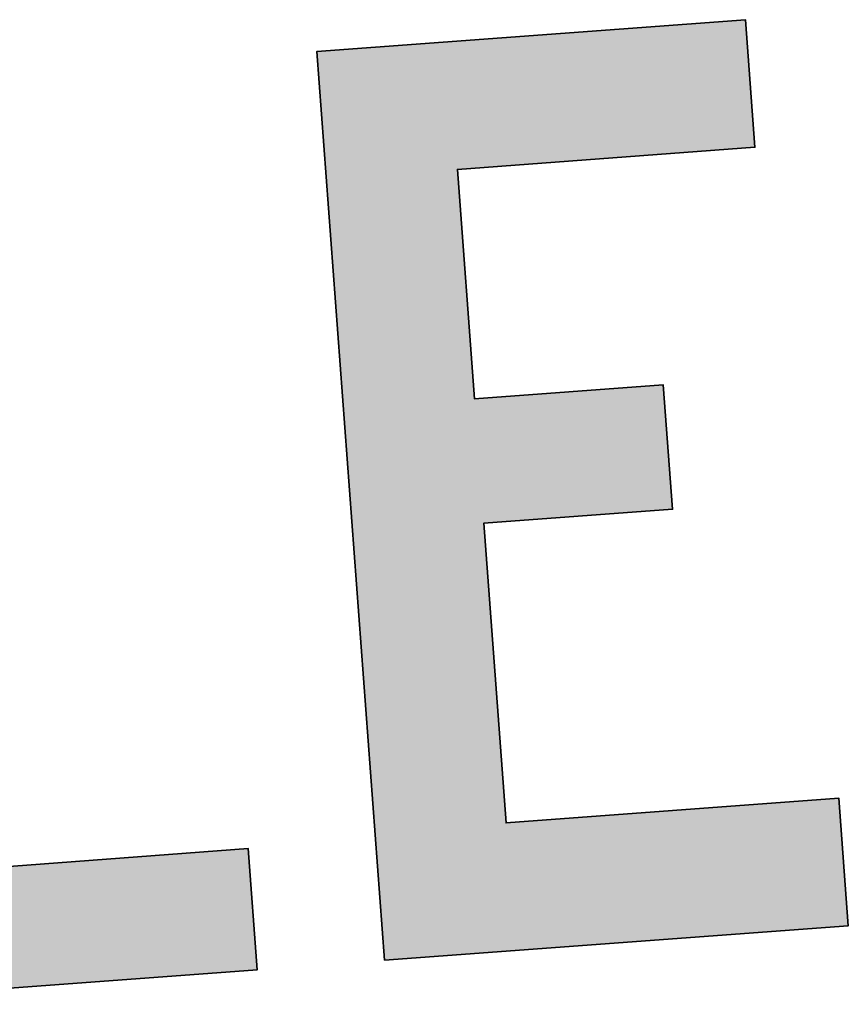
# Model space of a CAD drawing. Header units: millimetres. Extents: x 573132 to 957048, y 21042 to 318066.
# Tile 159 of 256: x 840129 to 840312, y 170426 to 170643. Entities that reach past the tile are written whole.
import ezdxf

# ---------------------------------------------------------------- set-up
doc = ezdxf.new("R2010")
doc.units = ezdxf.units.MM
doc.header["$LTSCALE"] = 2000
doc.layers.add('EV points', color=7, linetype='Continuous')

# ---------------------------------------------------------------- blocks, each defined once
blk = doc.blocks.new('elev17189.1')
at = {"true_color": 0xffffff}
h = blk.add_hatch(color=7, dxfattribs=at)
h.dxf.hatch_style = 1
h.paths.add_polyline_path([(3.240732, 7.5), (4.771482, 7.5), (4.771482, 7.89999), (3.673602, 7.89999), (3.673602, 10.5), (3.240732, 10.5)])
h = blk.add_hatch(color=7, dxfattribs=at)
h.dxf.hatch_style = 1
h.paths.add_polyline_path([(5.624304, 8.91051), (6.247194, 8.91051), (6.247194, 9.32106), (5.624304, 9.32106), (5.624304, 10.07895), (6.606114, 10.07895), (6.606114, 10.5), (5.191524, 10.5), (5.191524, 7.5), (6.722244, 7.5), (6.722244, 7.92105), (5.624304, 7.92105)])
at = {"color": 255, "lineweight": 35}
for points in [[(3.240732, 7.5), (3.240732, 10.5), (3.673602, 10.5), (3.673602, 7.89999), (4.771482, 7.89999), (4.771482, 7.5)], [(5.191524, 7.5), (5.191524, 10.5), (6.606114, 10.5), (6.606114, 10.07895), (5.624304, 10.07895), (5.624304, 9.32106), (6.247194, 9.32106), (6.247194, 8.91051), (5.624304, 8.91051), (5.624304, 7.92105), (6.722244, 7.92105), (6.722244, 7.5)]]:
    blk.add_lwpolyline(points, close=True, dxfattribs=at)

msp = doc.modelspace()

# ---------------------------------------------------------------- block references
at = {"layer": 'EV points', "xscale": 67.08863045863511, "yscale": 67.08863045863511, "zscale": 67.08863045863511, "rotation": 4.265107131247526}
msp.add_blockref('elev17189.1', (839899.27, 169907.96), dxfattribs=at)

doc.saveas('drawing.dxf')
